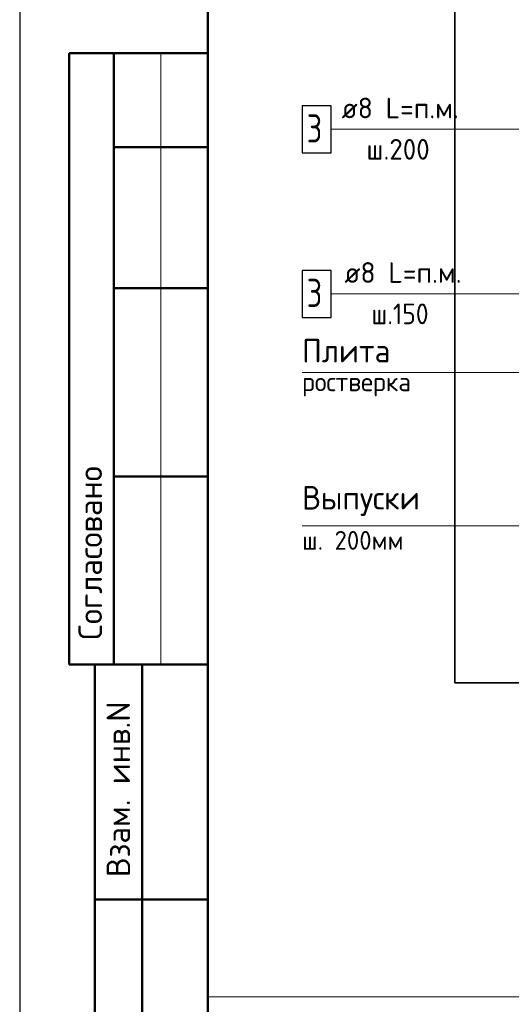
# Model space of a CAD drawing. Header units: millimetres. Extents: x 0 to 42000, y 0 to 29700.
# Tile 2 of 14: x 0 to 5225, y 5384 to 15857. Entities that reach past the tile are written whole.
import ezdxf

# ---------------------------------------------------------------- set-up
doc = ezdxf.new("R2010")
doc.units = ezdxf.units.MM
for name, color, linetype, lineweight in [('Standard', 7, 'Continuous', 25), ('Позиционная метка диаметр_ шаг', 7, 'Continuous', 13), ('Позиционная метка линия выноска', 7, 'Continuous', 13), ('Стена фоновая арматура У1', 7, 'Continuous', 18)]:
    doc.layers.add(name, color=color, linetype=linetype, lineweight=lineweight)
doc.styles.add('ISOCPEUR', font='txt')

msp = doc.modelspace()

# ---------------------------------------------------------------- linework, layer by layer
at = {"layer": 'Standard', "color": 7, "linetype": 'Continuous', "lineweight": 25, "transparency": 33554687}
msp.add_line((2000, 29200), (2000, 1058), dxfattribs=at)
at = {"layer": 'Standard', "color": 7, "linetype": 'Continuous', "lineweight": 50, "transparency": 33554687}
for p, q in [((6, 15500), (0, 15500)), ((2000, 15500), (527, 15500)), ((527, 15500), (527, 9000)), ((527, 15500), (527, 9000)), ((1000, 15500), (1000, 9000)), ((2000, 14500), (1000, 14500)), ((2000, 13000), (1000, 13000)), ((2000, 11000), (1000, 11000)), ((0, 9000), (6, 9000)), ((527, 9000), (2000, 9000)), ((800, 500), (800, 9000)), ((800, 500), (800, 9000)), ((1300, 500), (1300, 9000)), ((800, 6500), (2000, 6500))]:
    msp.add_line(p, q, dxfattribs=at)
at = {"layer": 'Standard', "color": 7, "linetype": 'Continuous', "lineweight": 13, "transparency": 33554687}
msp.add_line((1500, 15500), (1500, 9000), dxfattribs=at)
at = {"layer": 'Standard', "color": 7, "linetype": 'Continuous', "lineweight": 25, "transparency": 33554687}
msp.add_lwpolyline([(0, 0), (42000, 0), (42000, 29700), (0, 29700), (0, 0)], close=True, dxfattribs=at)
at = {"layer": 'Standard', "color": 7, "linetype": 'Continuous', "lineweight": 50, "transparency": 33554687}
msp.add_lwpolyline([(2000, 29200), (41500, 29200), (41500, 500), (2000, 500), (2000, 29200)], close=True, dxfattribs=at)
at = {"layer": 'Standard', "color": 7, "linetype": 'Continuous', "lineweight": 13, "transparency": 33554687}
msp.add_lwpolyline([(14256, 29200), (2000, 29200), (2000, 5463), (14256, 5463), (14256, 29200)], dxfattribs=at)
at = {"layer": 'Standard', "color": 254, "linetype": 'Continuous', "lineweight": 35, "true_color": 0xc4c4ff, "transparency": 33554687}
msp.add_lwpolyline([(4626, 8803), (10876, 8803), (10876, 27853), (4626, 27853), (4626, 8803)], dxfattribs=at)
at = {"layer": 'Позиционная метка линия выноска', "color": 7, "linetype": 'Continuous', "lineweight": 13, "transparency": 33554687}
for points in [[(3310, 14691), (7364, 14691), (7676, 15003)], [(4310, 14691), (6514, 14691), (6826, 15003)], [(3310, 12941), (7364, 12941), (7676, 13253)], [(4310, 12941), (6514, 12941), (6826, 13253)], [(6035, 11303), (6035, 12106), (3001, 12106)], [(6876, 10473), (6335, 10473), (3001, 10473)]]:
    msp.add_lwpolyline(points, dxfattribs=at)
at = {"layer": 'Стена фоновая арматура У1', "color": 7, "linetype": 'Continuous', "lineweight": 25, "transparency": 33554687}
for points in [[(3001, 14441), (3311, 14441), (3311, 14941), (3001, 14941), (3001, 14441)], [(3001, 12691), (3311, 12691), (3311, 13191), (3001, 13191), (3001, 12691)]]:
    msp.add_lwpolyline(points, dxfattribs=at)

# ---------------------------------------------------------------- texts
at = {"layer": 'Standard', "color": 7, "linetype": 'Continuous', "lineweight": 50, "transparency": 33554687, "char_height": 250, "attachment_point": 7, "rotation": 90, "style": 'ISOCPEUR'}
for s, insert, width in [('\\A1;{\\fISOCPEUR|i0|b0;\\H250.000000;\\W1.000000;\\C7;Согласовано}\\P', (875, 9261), 2071.88), ('\\A1;{\\fISOCPEUR|i0|b0;\\H250.000000;\\W1.000000;\\C7;Взам. инв.N}\\P', (1173, 6736), 1909.1)]:
    msp.add_mtext(s, dxfattribs=dict(at, insert=insert, width=width))
at = {"layer": 'Позиционная метка диаметр_ шаг', "color": 7, "linetype": 'Continuous', "lineweight": 25, "transparency": 33554687, "attachment_point": 7, "style": 'ISOCPEUR'}
for s, insert, char_height, width in [('\\W0.95;Плита', (3001, 12211), 250, 1093.33), ('\\W0.97;ростверка', (3001, 11851), 200, 1396.21), ('\\W0.96;Выпуски', (3001, 10579), 250, 1369.43), ('\\W0.96;ш. 200мм', (3001, 10219), 200, 1195.89)]:
    msp.add_mtext(s, dxfattribs=dict(at, insert=insert, char_height=char_height, width=width))
at = {"layer": 'Стена фоновая арматура У1', "color": 7, "linetype": 'Continuous', "lineweight": 13, "transparency": 33554687, "attachment_point": 7, "style": 'ISOCPEUR'}
for s, insert, char_height, width in [('\\W0.97;ø8 L=п.м. ', (3422, 14808), 220, 1491.87), ('\\W0.78;3', (3051, 14551), 300, 326.4), ('\\W0.95;ш.200 ', (3686, 14368), 220, 962.14), ('\\W0.97;ø8 L=п.м. ', (3451, 13058), 220, 1491.87), ('\\W0.78;3', (3051, 12801), 300, 326.4), ('\\W0.90;ш.150 ', (3737, 12618), 220, 912.91)]:
    msp.add_mtext(s, dxfattribs=dict(at, insert=insert, char_height=char_height, width=width))

doc.saveas('drawing.dxf')
